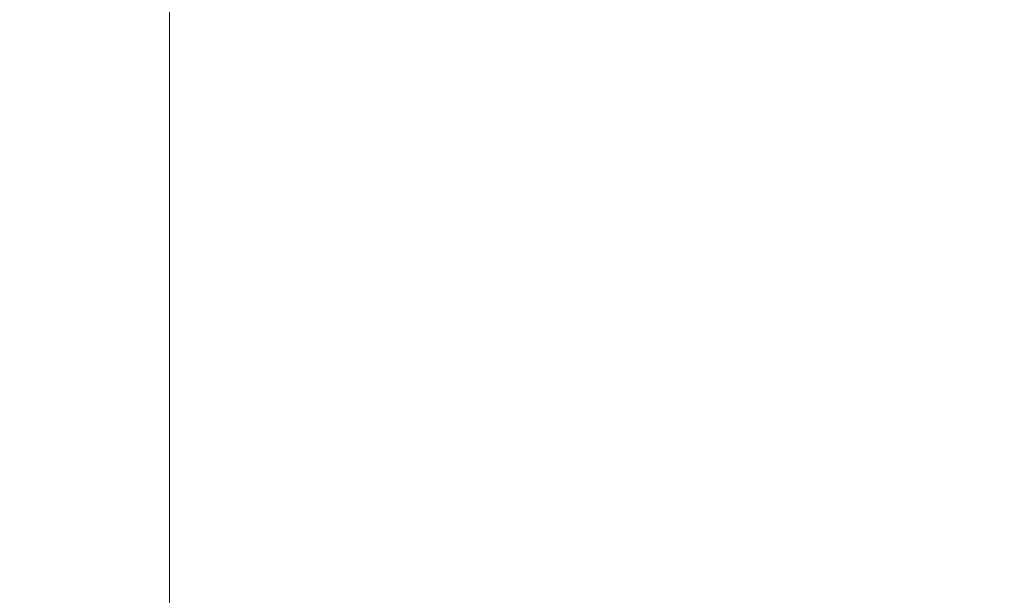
# Model space of a CAD drawing. Header units: inches. Extents: x -434 to -309, y 19 to 75.
# Tile 162 of 256: x -409.582 to -409.094, y 22.584 to 22.87. Entities that reach past the tile are written whole.
import ezdxf

# ---------------------------------------------------------------- set-up
doc = ezdxf.new("R2010")
doc.units = ezdxf.units.IN
doc.header["$MEASUREMENT"] = 0
doc.layers.add('A-FLOR-HRAL', color=1, linetype='Continuous', lineweight=9)
doc.layers.add('A-FLOR-STRS', color=2, linetype='Continuous', lineweight=9)

# ---------------------------------------------------------------- blocks, each defined once
blk = doc.blocks.new('Stair - Stairs-902674-_3D_')
at = {"layer": 'A-FLOR-STRS'}
mesh = blk.add_polyface(dxfattribs=at)
corners = [(-408.50816, 75.01156, 10.43478), (-420.50816, 75.01156, 10.43478), (-420.50816, 19.01156, 10.43478), (-408.50816, 19.01156, 10.43478)]
mesh.append_faces([[corners[k] for k in face] for face in [(2, 3, 0, 1)]])
mesh = blk.add_polyface(dxfattribs=at)
corners = [(-408.50816, 75.01156, 8.43478), (-408.50816, 19.01156, 8.43478), (-420.50816, 19.01156, 8.43478), (-420.50816, 75.01156, 8.43478)]
mesh.append_faces([[corners[k] for k in face] for face in [(2, 3, 0, 1)]])
mesh = blk.add_polyface(dxfattribs=at)
corners = [(-397.50815, 75.01156, 15.65217), (-409.50815, 75.01156, 15.65217), (-409.50815, 19.01156, 15.65217), (-397.50815, 19.01156, 15.65217)]
mesh.append_faces([[corners[k] for k in face] for face in [(2, 3, 0, 1)]])
mesh = blk.add_polyface(dxfattribs=at)
corners = [(-397.50815, 75.01156, 13.65217), (-397.50815, 19.01156, 13.65217), (-409.50815, 19.01156, 13.65217), (-409.50815, 75.01156, 13.65217)]
mesh.append_faces([[corners[k] for k in face] for face in [(2, 3, 0, 1)]])
mesh = blk.add_polyface(dxfattribs=at)
corners = [(-409.50815, 19.01156, 15.65217), (-409.50815, 75.01156, 15.65217), (-409.50815, 75.01156, 13.65217), (-409.50815, 19.01156, 13.65217)]
mesh.append_faces([[corners[k] for k in face] for face in [(0, 1, 2, 3)]])
blk = doc.blocks.new('Railing - Railing-1090966-_3D_')
at = {"layer": 'A-FLOR-HRAL'}
mesh = blk.add_polyface(dxfattribs=at)
corners = [(-431.50813, 24.51156, 46.32417), (-431.50813, 21.51156, 46.32417), (-310.50815, 21.51156, 103.71548), (-310.50815, 24.51156, 103.71548)]
mesh.append_faces([[corners[k] for k in face] for face in [(0, 1, 2, 3)]])
mesh = blk.add_polyface(dxfattribs=at)
corners = [(-431.50813, 21.51156, 44.11061), (-431.50813, 24.51156, 44.11061), (-310.50815, 24.51156, 101.50191), (-310.50815, 21.51156, 101.50191)]
mesh.append_faces([[corners[k] for k in face] for face in [(0, 1, 2, 3)]])

msp = doc.modelspace()

# ---------------------------------------------------------------- block references
at = {"layer": 'A-FLOR-HRAL'}
msp.add_blockref('Railing - Railing-1090966-_3D_', (0, 0), dxfattribs=at)
at = {"layer": 'A-FLOR-STRS'}
msp.add_blockref('Stair - Stairs-902674-_3D_', (0, 0), dxfattribs=at)

doc.saveas('drawing.dxf')
